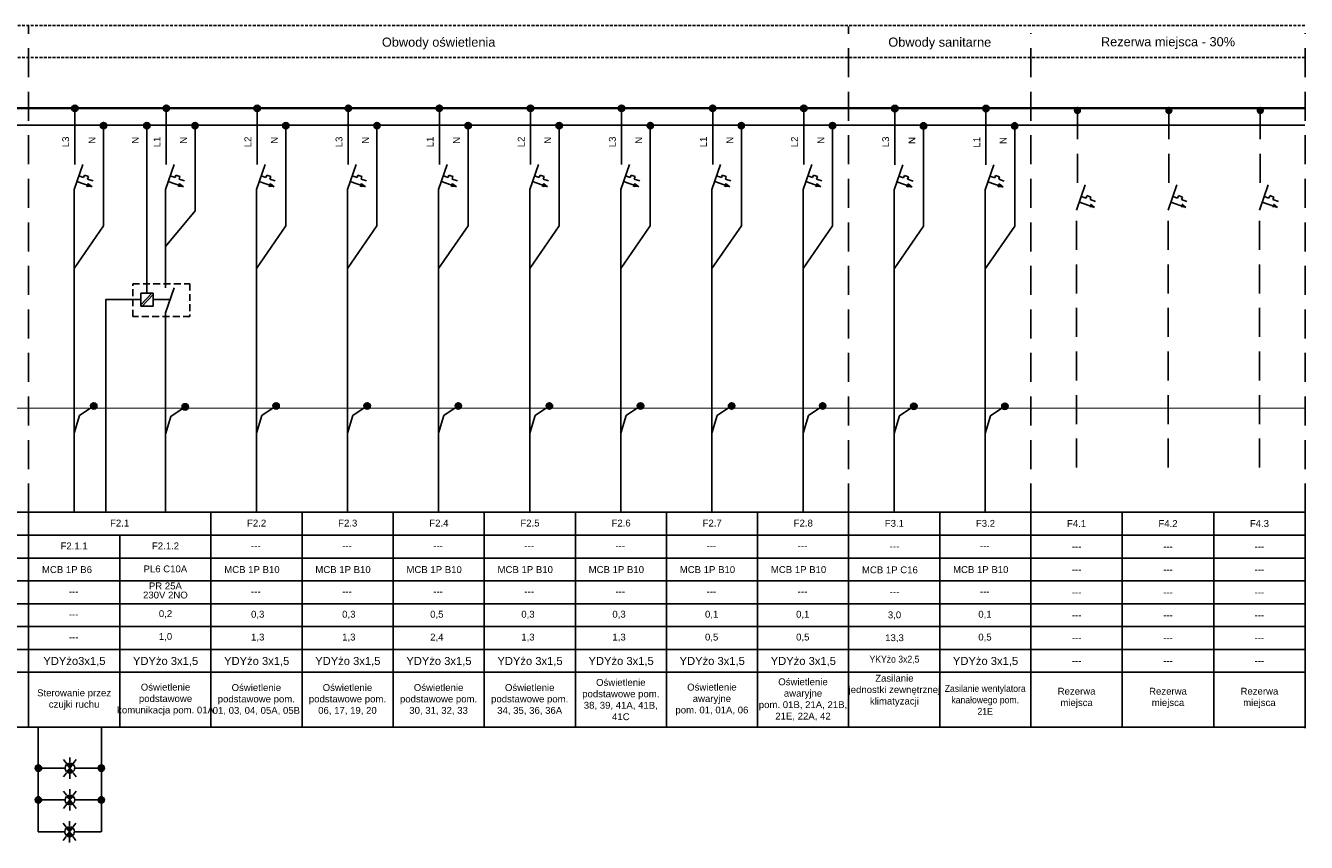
# Model space of a CAD drawing. Header units: millimetres. Extents: x 12 to 1213, y -1133 to 250.
# Tile 13 of 14: x 786 to 1066, y -225 to -46. Entities that reach past the tile are written whole.
import ezdxf

# ---------------------------------------------------------------- set-up
doc = ezdxf.new("R2010")
doc.units = ezdxf.units.MM
for name, pattern in [('DASHED', [0.75, 0.5, -0.25]), ('DASHED2', [9.525, 6.35, -3.175]), ('HIDDEN', [9.525, 6.35, -3.175])]:
    doc.linetypes.add(name, pattern=pattern)
for name, color, linetype in [('_IE_Czujki ruchu ośw', 170, 'Continuous'), ('Blok', 7, 'Continuous'), ('XE_opisy', 7, 'Continuous')]:
    doc.layers.add(name, color=color, linetype=linetype)
doc.layers.add('elektryka', color=7, linetype='Continuous', true_color=0x000000)
doc.styles.get("Standard").update_dxf_attribs({"font": 'ARIAL.TTF'})
doc.styles.add('STYLE2', font='arial.ttf', dxfattribs={"height": 2.5})

# ---------------------------------------------------------------- blocks, each defined once
blk = doc.blocks.new('Czujka ruchu sufitowa')
at = {"layer": '_IE_Czujki ruchu ośw'}
for points in [[(3278, 380.4), (3285.5, 373), (3278, 365.5, -0.414214)], [(3293, 380.4), (3285.5, 373), (3293, 365.5, 0.414214)]]:
    blk.add_hatch(color=170, dxfattribs=at).paths.add_polyline_path(points)
at = {"layer": '_IE_Czujki ruchu ośw', "color": 170}
for p, q in [((3272.9, 373), (3262.1, 373)), ((3275.3, 380.4), (3266.6, 386.7)), ((3275.3, 365.5), (3266.6, 359.2)), ((3285.5, 373), (3278, 380.4)), ((3278, 365.5), (3285.5, 373)), ((3285.5, 373), (3293, 380.4)), ((3293, 365.5), (3285.5, 373)), ((3295.7, 380.4), (3304.4, 386.7)), ((3295.7, 365.5), (3304.4, 359.2)), ((3298.1, 373), (3308.9, 373))]:
    blk.add_line(p, q, dxfattribs=at)
for start, end in [(90, 270), (270, 90)]:
    blk.add_arc((3285.5, 373), 10.6, start, end, dxfattribs=at)
blk = doc.blocks.new('rez')
at = {"layer": 'XE_opisy', "linetype": 'Continuous'}
blk.add_hatch(color=7, dxfattribs=at).paths.add_polyline_path([(420.01, 277.67, 1), (420.01, 279.29, 1)])
at = {"layer": 'XE_opisy'}
blk.add_hatch(color=7, dxfattribs=at).paths.add_polyline_path([(423.75, 257.25), (422.63, 257.25), (422.88, 257.96)])
at = {"layer": 'XE_opisy', "color": 7, "linetype": 'DASHED2'}
for p, q in [((419.99, 278.54), (419.99, 262.24)), ((419.82, 200.35), (419.82, 256.69))]:
    blk.add_line(p, q, dxfattribs=at)
at = {"layer": 'XE_opisy', "color": 7}
for p, q in [((419.82, 256.69), (421.72, 262.17)), ((423.53, 257.33), (420.43, 258.41)), ((421.9, 259.28), (420.86, 259.64)), ((422.09, 259.82), (421.9, 259.28)), ((422.97, 259.52), (422.09, 259.84)), ((422.78, 258.97), (422.97, 259.52)), ((423.96, 258.56), (422.78, 258.97)), ((423.75, 257.25), (422.88, 257.96))]:
    blk.add_line(p, q, dxfattribs=at)

msp = doc.modelspace()

# ---------------------------------------------------------------- hatches: boundary and pattern name
h = msp.add_hatch(color=256)
h.dxf.hatch_style = 1
edge = h.paths.add_edge_path()
edge.add_arc((796.78, -63.99), 0.7, 0, 360)
h = msp.add_hatch(color=256)
h.dxf.hatch_style = 1
edge = h.paths.add_edge_path()
edge.add_arc((816.78, -63.99), 0.7, 0, 360)
h = msp.add_hatch(color=256)
h.dxf.hatch_style = 1
edge = h.paths.add_edge_path()
edge.add_arc((816.78, -63.99), 0.7, 0, 360)
h = msp.add_hatch(color=256)
h.dxf.hatch_style = 1
edge = h.paths.add_edge_path()
edge.add_arc((836.66, -63.99), 0.7, 0, 360)
h = msp.add_hatch(color=256)
h.dxf.hatch_style = 1
edge = h.paths.add_edge_path()
edge.add_arc((856.59, -63.99), 0.7, 0, 360)
h = msp.add_hatch(color=256)
h.dxf.hatch_style = 1
edge = h.paths.add_edge_path()
edge.add_arc((876.52, -63.99), 0.7, 0, 360)
h = msp.add_hatch(color=256)
h.dxf.hatch_style = 1
edge = h.paths.add_edge_path()
edge.add_arc((896.45, -63.99), 0.7, 0, 360)
h = msp.add_hatch(color=256)
h.dxf.hatch_style = 1
edge = h.paths.add_edge_path()
edge.add_arc((916.38, -63.99), 0.7, 0, 360)
h = msp.add_hatch(color=256)
h.dxf.hatch_style = 1
edge = h.paths.add_edge_path()
edge.add_arc((936.31, -63.99), 0.7, 0, 360)
h = msp.add_hatch(color=256)
h.dxf.hatch_style = 1
edge = h.paths.add_edge_path()
edge.add_arc((956.24, -63.99), 0.7, 0, 360)
h = msp.add_hatch(color=256)
h.dxf.hatch_style = 1
edge = h.paths.add_edge_path()
edge.add_arc((976.17, -64.05), 0.7, 0, 360)
h = msp.add_hatch(color=256)
h.dxf.hatch_style = 1
edge = h.paths.add_edge_path()
edge.add_arc((996.1, -64.05), 0.7, 0, 360)
h = msp.add_hatch(color=256)
h.dxf.hatch_style = 1
edge = h.paths.add_edge_path()
edge.add_arc((803.06, -67.79), 0.7, 0, 360)
h = msp.add_hatch(color=256)
h.dxf.hatch_style = 1
edge = h.paths.add_edge_path()
edge.add_arc((803.06, -67.79), 0.7, 0, 360)
h = msp.add_hatch(color=256)
h.dxf.hatch_style = 1
edge = h.paths.add_edge_path()
edge.add_arc((812.53, -67.79), 0.7, 0, 360)
h = msp.add_hatch(color=256)
h.dxf.hatch_style = 1
edge = h.paths.add_edge_path()
edge.add_arc((823.06, -67.79), 0.7, 0, 360)
h = msp.add_hatch(color=256)
h.dxf.hatch_style = 1
edge = h.paths.add_edge_path()
edge.add_arc((823.06, -67.79), 0.7, 0, 360)
h = msp.add_hatch(color=256)
h.dxf.hatch_style = 1
edge = h.paths.add_edge_path()
edge.add_arc((842.94, -67.79), 0.7, 0, 360)
h = msp.add_hatch(color=256)
h.dxf.hatch_style = 1
edge = h.paths.add_edge_path()
edge.add_arc((842.94, -67.79), 0.7, 0, 360)
h = msp.add_hatch(color=256)
h.dxf.hatch_style = 1
edge = h.paths.add_edge_path()
edge.add_arc((862.87, -67.79), 0.7, 0, 360)
h = msp.add_hatch(color=256)
h.dxf.hatch_style = 1
edge = h.paths.add_edge_path()
edge.add_arc((862.87, -67.79), 0.7, 0, 360)
h = msp.add_hatch(color=256)
h.dxf.hatch_style = 1
edge = h.paths.add_edge_path()
edge.add_arc((882.8, -67.79), 0.7, 0, 360)
h = msp.add_hatch(color=256)
h.dxf.hatch_style = 1
edge = h.paths.add_edge_path()
edge.add_arc((882.8, -67.79), 0.7, 0, 360)
h = msp.add_hatch(color=256)
h.dxf.hatch_style = 1
edge = h.paths.add_edge_path()
edge.add_arc((902.73, -67.79), 0.7, 0, 360)
h = msp.add_hatch(color=256)
h.dxf.hatch_style = 1
edge = h.paths.add_edge_path()
edge.add_arc((902.73, -67.79), 0.7, 0, 360)
h = msp.add_hatch(color=256)
h.dxf.hatch_style = 1
edge = h.paths.add_edge_path()
edge.add_arc((922.66, -67.79), 0.7, 0, 360)
h = msp.add_hatch(color=256)
h.dxf.hatch_style = 1
edge = h.paths.add_edge_path()
edge.add_arc((922.66, -67.79), 0.7, 0, 360)
h = msp.add_hatch(color=256)
h.dxf.hatch_style = 1
edge = h.paths.add_edge_path()
edge.add_arc((942.59, -67.79), 0.7, 0, 360)
h = msp.add_hatch(color=256)
h.dxf.hatch_style = 1
edge = h.paths.add_edge_path()
edge.add_arc((942.59, -67.79), 0.7, 0, 360)
h = msp.add_hatch(color=256)
h.dxf.hatch_style = 1
edge = h.paths.add_edge_path()
edge.add_arc((962.52, -67.79), 0.7, 0, 360)
h = msp.add_hatch(color=256)
h.dxf.hatch_style = 1
edge = h.paths.add_edge_path()
edge.add_arc((962.52, -67.79), 0.7, 0, 360)
h = msp.add_hatch(color=256)
h.dxf.hatch_style = 1
edge = h.paths.add_edge_path()
edge.add_arc((982.45, -67.85), 0.7, 0, 360)
h = msp.add_hatch(color=256)
h.dxf.hatch_style = 1
edge = h.paths.add_edge_path()
edge.add_arc((982.45, -67.85), 0.7, 0, 360)
h = msp.add_hatch(color=256)
h.dxf.hatch_style = 1
edge = h.paths.add_edge_path()
edge.add_arc((1002.38, -67.85), 0.7, 0, 360)
h = msp.add_hatch(color=256)
h.dxf.hatch_style = 1
edge = h.paths.add_edge_path()
edge.add_arc((1002.38, -67.85), 0.7, 0, 360)
h = msp.add_hatch(color=256)
h.dxf.hatch_style = 1
edge = h.paths.add_edge_path()
edge.add_arc((800.92, -129.11), 0.7, 0, 360)
h = msp.add_hatch(color=256)
h.dxf.hatch_style = 1
edge = h.paths.add_edge_path()
edge.add_arc((820.92, -129.31), 0.7, 0, 360)
h = msp.add_hatch(color=256)
h.dxf.hatch_style = 1
edge = h.paths.add_edge_path()
edge.add_arc((840.8, -129.11), 0.7, 0, 360)
h = msp.add_hatch(color=256)
h.dxf.hatch_style = 1
edge = h.paths.add_edge_path()
edge.add_arc((860.73, -129.11), 0.7, 0, 360)
h = msp.add_hatch(color=256)
h.dxf.hatch_style = 1
edge = h.paths.add_edge_path()
edge.add_arc((880.66, -129.11), 0.7, 0, 360)
h = msp.add_hatch(color=256)
h.dxf.hatch_style = 1
edge = h.paths.add_edge_path()
edge.add_arc((900.59, -129.11), 0.7, 0, 360)
h = msp.add_hatch(color=256)
h.dxf.hatch_style = 1
edge = h.paths.add_edge_path()
edge.add_arc((920.52, -129.11), 0.7, 0, 360)
h = msp.add_hatch(color=256)
h.dxf.hatch_style = 1
edge = h.paths.add_edge_path()
edge.add_arc((940.45, -129.11), 0.7, 0, 360)
h = msp.add_hatch(color=256)
h.dxf.hatch_style = 1
edge = h.paths.add_edge_path()
edge.add_arc((960.38, -129.11), 0.7, 0, 360)
h = msp.add_hatch(color=256)
h.dxf.hatch_style = 1
edge = h.paths.add_edge_path()
edge.add_arc((980.31, -129.18), 0.7, 0, 360)
h = msp.add_hatch(color=256)
h.dxf.hatch_style = 1
edge = h.paths.add_edge_path()
edge.add_arc((1000.24, -129.18), 0.7, 0, 360)
h = msp.add_hatch(color=256)
h.dxf.hatch_style = 1
edge = h.paths.add_edge_path()
edge.add_arc((788.8, -208.33), 0.7, 0, 360)
h = msp.add_hatch(color=256)
h.dxf.hatch_style = 1
edge = h.paths.add_edge_path()
edge.add_arc((802.57, -208.33), 0.7, 0, 360)
h = msp.add_hatch(color=256)
h.dxf.hatch_style = 1
edge = h.paths.add_edge_path()
edge.add_arc((788.8, -215.3), 0.7, 0, 360)
h = msp.add_hatch(color=256)
h.dxf.hatch_style = 1
edge = h.paths.add_edge_path()
edge.add_arc((802.57, -215.3), 0.7, 0, 360)
at = {"layer": 'XE_opisy'}
for points in [[(800.54, -81.18), (799.42, -81.19), (799.67, -80.48)], [(820.54, -81.18), (819.42, -81.19), (819.67, -80.48)], [(840.41, -81.18), (839.3, -81.19), (839.54, -80.48)], [(860.35, -81.18), (859.23, -81.19), (859.47, -80.48)], [(880.28, -81.18), (879.16, -81.19), (879.41, -80.48)], [(900.21, -81.18), (899.09, -81.19), (899.34, -80.48)], [(920.14, -81.18), (919.02, -81.19), (919.27, -80.48)], [(940.07, -81.18), (938.95, -81.19), (939.2, -80.48)], [(960, -81.18), (958.88, -81.19), (959.13, -80.48)], [(979.93, -81.25), (978.81, -81.26), (979.06, -80.55)], [(999.86, -81.25), (998.74, -81.26), (998.99, -80.55)]]:
    msp.add_hatch(color=256, dxfattribs=at).paths.add_polyline_path(points)

# ---------------------------------------------------------------- linework, layer by layer
at = {"ltscale": 20}
for p, q in [((788.8, -208.33), (794.63, -208.33)), ((796.74, -208.33), (802.59, -208.33)), ((788.8, -215.3), (794.63, -215.3)), ((796.74, -215.3), (802.59, -215.3)), ((788.73, -222.25), (794.55, -222.25)), ((796.67, -222.25), (802.52, -222.25))]:
    msp.add_line(p, q, dxfattribs=at)
at = {"linetype": 'HIDDEN'}
for points in [[(786.67, -152.44), (786.67, -46.07)], [(966.06, -152.44), (966.06, -46.07)], [(1005.92, -152.44), (1005.92, -47.58)], [(1065.92, -152.44), (1065.92, -47.58)]]:
    msp.add_lwpolyline(points, dxfattribs=at)
for points in [[(812.53, -104.42), (812.53, -67.64)], [(803.52, -152.31), (803.52, -105.82), (811.19, -105.82)], [(796.61, -135.05), (797.79, -131.2), (800.92, -129.11)], [(816.61, -135.25), (817.79, -131.4), (820.92, -129.31)], [(836.49, -135.05), (837.66, -131.2), (840.8, -129.11)], [(856.42, -135.05), (857.59, -131.2), (860.73, -129.11)], [(876.35, -135.05), (877.52, -131.2), (880.66, -129.11)], [(896.28, -135.05), (897.46, -131.2), (900.59, -129.11)], [(916.21, -135.05), (917.39, -131.2), (920.52, -129.11)], [(936.14, -135.05), (937.32, -131.2), (940.45, -129.11)], [(956.07, -135.05), (957.25, -131.2), (960.38, -129.11)], [(976, -135.12), (977.18, -131.26), (980.31, -129.18)], [(995.93, -135.12), (997.11, -131.26), (1000.24, -129.18)], [(47.03, -152.38), (1065.92, -152.38)], [(786.67, -199.44), (786.67, -152.44)], [(826.55, -199.32), (826.55, -152.32)], [(1025.92, -199.5), (1025.92, -152.26)], [(1045.92, -199.5), (1045.92, -152.26)], [(1065.92, -199.62), (1065.92, -152.26)], [(67.03, -157.38), (1065.92, -157.38)], [(806.61, -199.32), (806.61, -157.35)], [(47.03, -162.38), (1065.92, -162.38)], [(67.03, -167.38), (1065.92, -167.38)], [(47.03, -172.38), (1065.92, -172.38)], [(47.03, -177.38), (1065.92, -177.38)], [(47.03, -182.38), (1065.92, -182.38)], [(47.03, -187.38), (1065.92, -187.38)], [(47.03, -199.38), (1065.92, -199.38)]]:
    msp.add_lwpolyline(points)
for centre in [(796.78, -63.99), (816.78, -63.99), (816.78, -63.99), (836.66, -63.99), (856.59, -63.99), (876.52, -63.99), (896.45, -63.99), (916.38, -63.99), (936.31, -63.99), (956.24, -63.99), (976.17, -64.05), (996.1, -64.05), (803.06, -67.79), (803.06, -67.79), (812.53, -67.79), (823.06, -67.79), (823.06, -67.79), (842.94, -67.79), (842.94, -67.79), (862.87, -67.79), (862.87, -67.79), (882.8, -67.79), (882.8, -67.79), (902.73, -67.79), (902.73, -67.79), (922.66, -67.79), (922.66, -67.79), (942.59, -67.79), (942.59, -67.79), (962.52, -67.79), (962.52, -67.79), (982.45, -67.85), (982.45, -67.85), (1002.38, -67.85), (1002.38, -67.85), (800.92, -129.11), (820.92, -129.31), (840.8, -129.11), (860.73, -129.11), (880.66, -129.11), (900.59, -129.11), (920.52, -129.11), (940.45, -129.11), (960.38, -129.11), (980.31, -129.18), (1000.24, -129.18), (788.8, -208.33), (802.57, -208.33), (788.8, -215.3), (802.57, -215.3)]:
    msp.add_circle(centre, 0.7)
at = {"layer": 'Blok', "linetype": 'DASHED2', "ltscale": 0.1}
for p, q in [((47.03, -45.9), (1065.92, -45.9)), ((47.03, -52.9), (1065.92, -52.9))]:
    msp.add_line(p, q, dxfattribs=at)
at = {"layer": 'Blok'}
for points, const_width in [([(47.03, -63.95), (1065.92, -63.95)], 0.55), ([(47.03, -67.68), (1065.92, -67.68)], 0.4), ([(47.03, -129.61), (1065.92, -129.61)], 0.25)]:
    msp.add_lwpolyline(points, dxfattribs=dict(at, const_width=const_width))
at = {"layer": 'elektryka', "color": 7, "linetype": 'DASHED', "ltscale": 3}
for p, q in [((809.44, -102.37), (821.96, -102.37)), ((809.44, -109.56), (809.44, -102.37)), ((821.96, -102.37), (821.96, -109.56)), ((821.96, -109.56), (809.44, -109.56))]:
    msp.add_line(p, q, dxfattribs=at)
at = {"layer": 'elektryka', "color": 7}
for p, q in [((816.61, -108.76), (818.52, -103.28)), ((813.58, -104.42), (811.19, -106.97)), ((813.88, -104.74), (811.49, -107.29)), ((788.73, -199.32), (788.73, -222.25)), ((802.57, -199.32), (802.57, -222.25))]:
    msp.add_line(p, q, dxfattribs=at)
at = {"layer": 'elektryka', "color": 7, "ltscale": 3}
for p, q in [((811.19, -107.29), (811.19, -104.42)), ((811.19, -104.42), (813.88, -104.42)), ((813.88, -104.42), (813.88, -107.29)), ((817.54, -105.82), (813.89, -105.82)), ((813.88, -107.29), (811.19, -107.29))]:
    msp.add_line(p, q, dxfattribs=at)
at = {"layer": 'XE_opisy', "linetype": 'Continuous'}
for p, q in [((796.78, -64.64), (796.78, -76.27)), ((816.78, -64.64), (816.78, -76.27)), ((836.66, -64.64), (836.66, -76.27)), ((856.59, -64.64), (856.59, -76.27)), ((876.52, -64.64), (876.52, -76.27)), ((896.45, -64.64), (896.45, -76.27)), ((916.38, -64.64), (916.38, -76.27)), ((936.31, -64.64), (936.31, -76.27)), ((956.24, -64.64), (956.24, -76.27)), ((976.17, -64.7), (976.17, -76.34)), ((996.1, -64.7), (996.1, -76.34)), ((803.06, -67.64), (803.06, -89.72)), ((823.06, -67.64), (823.06, -86.45)), ((842.94, -67.64), (842.94, -89.72)), ((862.87, -67.64), (862.87, -89.72)), ((882.8, -67.64), (882.8, -89.72)), ((902.73, -67.64), (902.73, -89.72)), ((922.66, -67.64), (922.66, -89.72)), ((942.59, -67.64), (942.59, -89.72)), ((962.52, -67.64), (962.52, -89.72)), ((982.45, -67.7), (982.45, -89.78)), ((1002.38, -67.7), (1002.38, -89.78)), ((796.61, -152.31), (796.61, -81.75)), ((816.61, -103.26), (816.61, -81.75)), ((836.49, -152.31), (836.49, -81.75)), ((856.42, -152.31), (856.42, -81.75)), ((876.35, -152.31), (876.35, -81.75)), ((896.28, -152.31), (896.28, -81.75)), ((916.21, -152.31), (916.21, -81.75)), ((936.14, -152.31), (936.14, -81.75)), ((956.07, -152.31), (956.07, -81.75)), ((976, -152.37), (976, -81.81)), ((995.93, -152.37), (995.93, -81.81)), ((816.61, -152.31), (816.61, -108.75))]:
    msp.add_line(p, q, dxfattribs=at)
at = {"layer": 'XE_opisy'}
for p, q in [((796.61, -81.75), (798.52, -76.27)), ((816.61, -81.75), (818.52, -76.27)), ((836.49, -81.75), (838.39, -76.27)), ((856.42, -81.75), (858.32, -76.27)), ((876.35, -81.75), (878.25, -76.27)), ((896.28, -81.75), (898.18, -76.27)), ((916.21, -81.75), (918.12, -76.27)), ((936.14, -81.75), (938.05, -76.27)), ((956.07, -81.75), (957.98, -76.27)), ((976, -81.81), (977.91, -76.33)), ((995.93, -81.81), (997.84, -76.33)), ((800.32, -81.11), (797.22, -80.03)), ((798.69, -79.16), (797.65, -78.8)), ((798.88, -78.61), (798.69, -79.16)), ((799.76, -78.92), (798.88, -78.6)), ((799.42, -81.19), (799.67, -80.46)), ((799.57, -79.47), (799.76, -78.92)), ((800.75, -79.88), (799.57, -79.47)), ((800.54, -81.18), (799.67, -80.48)), ((820.32, -81.11), (817.22, -80.03)), ((818.69, -79.16), (817.65, -78.8)), ((818.88, -78.61), (818.69, -79.16)), ((819.76, -78.92), (818.88, -78.6)), ((819.42, -81.19), (819.67, -80.46)), ((819.57, -79.47), (819.76, -78.92)), ((820.75, -79.88), (819.57, -79.47)), ((820.54, -81.18), (819.67, -80.48)), ((840.2, -81.11), (837.1, -80.03)), ((838.57, -79.16), (837.53, -78.8)), ((838.76, -78.61), (838.57, -79.16)), ((839.64, -78.92), (838.76, -78.6)), ((839.3, -81.19), (839.55, -80.46)), ((839.45, -79.47), (839.64, -78.92)), ((840.63, -79.88), (839.45, -79.47)), ((840.41, -81.18), (839.54, -80.48)), ((860.13, -81.11), (857.03, -80.03)), ((858.5, -79.16), (857.46, -78.8)), ((858.69, -78.61), (858.5, -79.16)), ((859.57, -78.92), (858.69, -78.6)), ((859.23, -81.19), (859.48, -80.46)), ((859.38, -79.47), (859.57, -78.92)), ((860.56, -79.88), (859.38, -79.47)), ((860.35, -81.18), (859.47, -80.48)), ((880.06, -81.11), (876.96, -80.03)), ((878.43, -79.16), (877.39, -78.8)), ((878.62, -78.61), (878.43, -79.16)), ((879.5, -78.92), (878.62, -78.6)), ((879.16, -81.19), (879.41, -80.46)), ((879.31, -79.47), (879.5, -78.92)), ((880.49, -79.88), (879.31, -79.47)), ((880.28, -81.18), (879.41, -80.48)), ((899.99, -81.11), (896.89, -80.03)), ((898.36, -79.16), (897.32, -78.8)), ((898.55, -78.61), (898.36, -79.16)), ((899.43, -78.92), (898.55, -78.6)), ((899.09, -81.19), (899.34, -80.46)), ((899.24, -79.47), (899.43, -78.92)), ((900.42, -79.88), (899.24, -79.47)), ((900.21, -81.18), (899.34, -80.48)), ((919.92, -81.11), (916.82, -80.03)), ((918.29, -79.16), (917.25, -78.8)), ((918.48, -78.61), (918.29, -79.16)), ((919.36, -78.92), (918.48, -78.6)), ((919.02, -81.19), (919.27, -80.46)), ((919.17, -79.47), (919.36, -78.92)), ((920.35, -79.88), (919.17, -79.47)), ((920.14, -81.18), (919.27, -80.48)), ((939.85, -81.11), (936.75, -80.03)), ((938.22, -79.16), (937.18, -78.8)), ((938.41, -78.61), (938.22, -79.16)), ((939.29, -78.92), (938.41, -78.6)), ((938.95, -81.19), (939.2, -80.46)), ((939.1, -79.47), (939.29, -78.92)), ((940.28, -79.88), (939.1, -79.47)), ((940.07, -81.18), (939.2, -80.48)), ((959.78, -81.11), (956.68, -80.03)), ((958.15, -79.16), (957.11, -78.8)), ((958.34, -78.61), (958.15, -79.16)), ((959.22, -78.92), (958.34, -78.6)), ((958.88, -81.19), (959.14, -80.46)), ((959.03, -79.47), (959.22, -78.92)), ((960.21, -79.88), (959.03, -79.47)), ((960, -81.18), (959.13, -80.48)), ((979.71, -81.17), (976.61, -80.09)), ((978.08, -79.22), (977.04, -78.86)), ((978.27, -78.68), (978.08, -79.22)), ((979.15, -78.98), (978.27, -78.66)), ((978.81, -81.26), (979.07, -80.52)), ((978.96, -79.53), (979.15, -78.98)), ((980.14, -79.94), (978.96, -79.53)), ((979.93, -81.25), (979.06, -80.55)), ((999.64, -81.17), (996.54, -80.09)), ((998.02, -79.22), (996.97, -78.86)), ((998.21, -78.68), (998.02, -79.22)), ((999.08, -78.98), (998.2, -78.66)), ((998.74, -81.26), (999, -80.52)), ((998.89, -79.53), (999.08, -78.98)), ((1000.07, -79.94), (998.89, -79.53)), ((999.86, -81.25), (998.99, -80.55)), ((823.06, -86.45), (816.61, -94.22)), ((803.06, -89.72), (796.61, -99.06)), ((842.94, -89.72), (836.49, -99.06)), ((862.87, -89.72), (856.42, -99.06)), ((882.8, -89.72), (876.35, -99.06)), ((902.73, -89.72), (896.28, -99.06)), ((922.66, -89.72), (916.21, -99.06)), ((942.59, -89.72), (936.14, -99.06)), ((962.52, -89.72), (956.07, -99.06)), ((982.45, -89.78), (976, -99.13)), ((1002.38, -89.78), (995.93, -99.13))]:
    msp.add_line(p, q, dxfattribs=at)
at = {"layer": 'XE_opisy', "linetype": 'Continuous'}
for points in [[(846.48, -152.37), (846.48, -199.32)], [(866.41, -152.37), (866.41, -199.32)], [(886.34, -152.37), (886.34, -199.32)], [(906.27, -152.37), (906.27, -199.32)], [(926.2, -152.37), (926.2, -199.32)], [(946.13, -152.37), (946.13, -199.32)], [(966.06, -152.37), (966.06, -199.32)], [(985.99, -152.44), (985.99, -199.38)], [(1005.92, -152.44), (1005.92, -199.38)]]:
    msp.add_lwpolyline(points, dxfattribs=at)

# ---------------------------------------------------------------- block references
at = {"layer": '_IE_Czujki ruchu ośw', "xscale": 0.1, "yscale": 0.1, "zscale": 0.1, "rotation": 270}
for p in [(758.39, 120.23), (758.39, 113.25), (758.32, 106.3)]:
    msp.add_blockref('Czujka ruchu sufitowa', p, dxfattribs=at)
at = {"layer": 'XE_opisy'}
for p in [(596.1, -342.94), (616.1, -342.94), (636.1, -342.94)]:
    msp.add_blockref('rez', p, dxfattribs=at)

# ---------------------------------------------------------------- texts
for s, width, heights, insert, char_height, attachment_point in [('\\pxqc;Obwody oświetlenia', 179.3908, [6.8], (786.67, -49.82), 2, 4), ('\\pxqc;Obwody sanitarne', 39.8608, [6.8], (966.06, -49.82), 2, 4), ('\\pxqc;Rezerwa miejsca - 30%', 60, [0], (1005.92, -48.43), 2, 1), ('\\pxqc;F4.1', 20, [0], (1005.92, -154.08), 1.5, 1), ('\\pxqc;F4.2', 20, [0], (1025.92, -154.08), 1.5, 1), ('\\pxqc;F4.3', 20, [0], (1045.92, -154.08), 1.5, 1), ('\\pxqc;---', 20, [-1.75], (966.09, -159.04), 1.5, 1), ('\\pxqc;---', 20, [-1.75], (1005.92, -159.07), 1.5, 1), ('\\pxqc;---', 20, [-1.75], (1025.92, -159.07), 1.5, 1), ('\\pxqc;---', 20, [-1.75], (1045.92, -159.07), 1.5, 1), ('\\pxqc;---', 20, [-1.75], (1005.92, -164.1), 1.5, 1), ('\\pxqc;---', 20, [-1.75], (1025.92, -164.1), 1.5, 1), ('\\pxqc;---', 20, [-1.75], (1045.92, -164.1), 1.5, 1), ('\\pxqc;---', 20, [-1.75], (966.09, -169.04), 1.5, 1), ('\\pxqc;---', 20, [-1.75], (1005.92, -169.09), 1.5, 1), ('\\pxqc;---', 20, [-1.75], (1025.92, -169.09), 1.5, 1), ('\\pxqc;---', 20, [-1.75], (1045.92, -169.09), 1.5, 1), ('\\pxqc;3,0', 20, [0], (966.09, -174.06), 1.5, 1), ('\\pxqc;---', 20, [-1.75], (1005.92, -174.09), 1.5, 1), ('\\pxqc;---', 20, [-1.75], (1025.92, -174.09), 1.5, 1), ('\\pxqc;---', 20, [-1.75], (1045.92, -174.09), 1.5, 1), ('\\pxqc;13,3', 20, [0], (966.09, -179.06), 1.5, 1), ('\\pxqc;---', 20, [-1.75], (1005.92, -179.09), 1.5, 1), ('\\pxqc;---', 20, [-1.75], (1025.92, -179.09), 1.5, 1), ('\\pxqc;---', 20, [-1.75], (1045.92, -179.09), 1.5, 1), ('\\pxqc;{\\Q1;\\W0.9;YKYżo 3x2,5}', 20, [0], (966.06, -183.76), 1.5, 1), ('\\pxqc;---', 20, [-1.75], (1005.92, -184.09), 1.5, 1), ('\\pxqc;---', 20, [-1.75], (1025.92, -184.09), 1.5, 1), ('\\pxqc;---', 20, [-1.75], (1045.92, -184.09), 1.5, 1), ('\\pxqc;Zasilanie \\Pjednostki zewnętrznej klimatyzacji', 20, [0], (966.06, -187.92), 1.5, 1), ('\\pxqc;{\\C7;Rezerwa\\Pmiejsca}', 20, [-5.18], (1005.92, -190.76), 1.5, 1), ('\\pxqc;{\\C7;Rezerwa\\Pmiejsca}', 20, [-5.18], (1025.92, -190.76), 1.5, 1), ('\\pxqc;{\\C7;Rezerwa\\Pmiejsca}', 20, [-5.18], (1045.92, -190.76), 1.5, 1)]:
    msp.add_mtext_dynamic_manual_height_columns(s, width=width, gutter_width=12.5, heights=heights, dxfattribs=dict(insert=insert, char_height=char_height, attachment_point=attachment_point))
at = {"char_height": 1.5, "attachment_point": 1, "rotation": 90}
for s, heights, insert in [('\\pxql;L3', [0], (794.01, -72.51)), ('\\pxql;N', [-2], (799.78, -71.75)), ('\\pxql;N', [-2], (809.25, -71.75)), ('\\pxql;L1', [0], (814.01, -72.51)), ('\\pxql;N', [-2], (819.78, -71.75)), ('\\pxql;L2', [0], (833.88, -72.51)), ('\\pxql;N', [-2], (839.66, -71.75)), ('\\pxql;L3', [0], (853.81, -72.51)), ('\\pxql;N', [-2], (859.59, -71.75)), ('\\pxql;L1', [0], (873.74, -72.51)), ('\\pxql;N', [-2], (879.52, -71.75)), ('\\pxql;L2', [0], (893.67, -72.51)), ('\\pxql;N', [-2], (899.45, -71.75)), ('\\pxql;L3', [0], (913.61, -72.51)), ('\\pxql;N', [-2], (919.38, -71.75)), ('\\pxql;L1', [0], (933.54, -72.51)), ('\\pxql;N', [-2], (939.31, -71.75)), ('\\pxql;L2', [0], (953.47, -72.51)), ('\\pxql;N', [-2], (959.24, -71.75)), ('\\pxql;L3', [0], (973.4, -72.51)), ('\\pxql;N', [-2], (979.17, -71.75)), ('\\pxql;N', [-2], (979.17, -71.81)), ('\\pxql;L1', [0], (993.33, -72.58)), ('\\pxql;N', [-2], (999.1, -71.81))]:
    msp.add_mtext_dynamic_manual_height_columns(s, width=11.1231, gutter_width=12.5, heights=heights, dxfattribs=dict(at, insert=insert))
at = {"char_height": 1.5}
for s, insert, width, attachment_point in [('\\pxqc;F2.1', (786.61, -153.98), 39.9391, 1), ('\\pxqc;F2.2', (826.48, -153.98), 20.1219, 1), ('\\pxqc;F2.3', (846.41, -153.98), 20.1219, 1), ('\\pxqc;F2.4', (866.35, -153.98), 20.1219, 1), ('\\pxqc;F2.5', (886.28, -153.98), 20.1219, 1), ('\\pxqc;F2.6', (906.21, -153.98), 20.1219, 1), ('\\pxqc;F2.7', (926.14, -153.98), 20.1219, 1), ('\\pxqc;F2.8', (946.07, -153.98), 20.1219, 1), ('\\pxqc;F3.1', (966, -154.04), 20.1219, 1), ('\\pxqc;F3.2', (985.93, -154.04), 20.1219, 1), ('\\pxqc;F2.1.1', (786.61, -158.98), 20, 1), ('\\pxqc;F2.1.2', (806.61, -158.98), 20, 1), ('\\pxqc;0,2', (806.61, -173.79), 20, 1), ('\\pxqc;1,0', (806.61, -178.79), 20, 1), ('\\A1;\\pxqc;{\\C7;Oświetlenie\\Ppodstawowe \\Pkomunikacja pom. 01A}', (816.61, -193.35), 20, 5), ('\\pxqc;{\\C7;Oświetlenie podstawowe pom. \\P01, 03, 04, 05A, 05B}', (836.48, -193.35), 20, 5), ('\\pxqc;{\\C7;Oświetlenie podstawowe pom. 06, 17, 19, 20}', (856.41, -193.35), 20, 5), ('\\pxqc;{\\C7;Oświetlenie podstawowe pom. 30, 31, 32, 33}', (876.35, -193.35), 20, 5), ('\\pxqc;{\\C7;Oświetlenie podstawowe pom. 34, 35, 36, 36A}', (896.28, -193.35), 20, 5), ('\\pxqc;{\\C7;Oświetlenie podstawowe pom. 38, 39, 41A, 41B, 41C}', (916.21, -193.35), 20, 5), ('\\pxqc;{\\C7;Oświetlenie \\Pawaryjne\\Ppom. 01, 01A, 06}', (936.14, -193.35), 20, 5), ('\\pxqc;{\\C7;Oświetlenie \\Pawaryjne\\Ppom. 01B, 21A, 21B, 21E, 22A, 42}', (956.07, -193.35), 20, 5), ('\\pxqc;{\\W0.9;\\C7;Zasilanie wentylatora kanałowego pom. \\P21E}', (995.93, -193.41), 20, 5), ('\\pxqc;{\\C7;Sterowanie przez czujki ruchu\\P}', (796.61, -193.35), 20, 5)]:
    msp.add_mtext(s, dxfattribs=dict(at, insert=insert, width=width, attachment_point=attachment_point))
at = {"char_height": 1.5, "attachment_point": 1, "style": 'STYLE2'}
for s, insert, width in [('---', (835.32, -158.92), 2.366), ('---', (855.25, -158.92), 2.366), ('---', (875.19, -158.92), 2.366), ('---', (895.12, -158.92), 2.366), ('---', (915.05, -158.92), 2.366), ('---', (934.98, -158.92), 2.366), ('---', (954.91, -158.92), 2.366), ('---', (994.77, -158.92), 2.366), ('MCB 1P B6', (789.58, -164.15), 14.0191), ('\\pxqc;PL6 C10A', (806.61, -164), 19.9391), ('MCB 1P B10', (829.46, -164.15), 14.0191), ('MCB 1P B10', (849.39, -164.15), 14.0191), ('MCB 1P B10', (869.32, -164.15), 14.0191), ('MCB 1P B10', (889.25, -164.15), 14.0191), ('MCB 1P B10', (909.18, -164.15), 14.0191), ('MCB 1P B10', (929.11, -164.15), 14.0191), ('MCB 1P B10', (949.04, -164.15), 14.0191), ('MCB 1P C16', (968.97, -164.21), 14.5739), ('MCB 1P B10', (988.9, -164.15), 14.0191), ('\\pxsm0.8,qc;PR 25A \\P230V 2NO', (806.61, -167.72), 19.9391), ('---', (795.45, -168.92), 2.366), ('---', (835.32, -168.92), 2.366), ('---', (855.25, -168.92), 2.366), ('---', (875.19, -168.92), 2.366), ('---', (895.12, -168.92), 2.366), ('---', (915.05, -168.92), 2.366), ('---', (934.98, -168.92), 2.366), ('---', (954.91, -168.92), 2.366), ('---', (994.77, -168.92), 2.366), ('---', (795.45, -173.92), 2.366), ('0,3', (835.32, -173.92), 2.366), ('0,3', (855.25, -173.92), 2.366), ('0,5', (874.51, -173.92), 2.366), ('0,3', (894.44, -173.92), 2.366), ('0,3', (914.37, -173.92), 2.366), ('0,1', (934.63, -173.92), 2.366), ('0,1', (954.56, -173.92), 2.366), ('0,1', (994.42, -173.92), 2.366), ('1,3', (835.32, -178.92), 2.366), ('1,3', (855.25, -178.92), 2.366), ('2,4', (874.51, -178.92), 2.366), ('1,3', (894.44, -178.92), 2.366), ('1,3', (914.37, -178.92), 2.366), ('0,5', (934.63, -178.92), 2.366), ('0,5', (954.56, -178.92), 2.366), ('0,5', (994.42, -178.92), 2.366), ('---', (795.45, -178.92), 2.366)]:
    msp.add_mtext(s, dxfattribs=dict(at, insert=insert, width=width))
at = {"layer": 'XE_opisy', "linetype": 'Continuous', "char_height": 1.75, "attachment_point": 1, "style": 'STYLE2'}
for s, heights, insert in [('\\pxqc;{\\fArial|b0|i0|c238|p34;YDYżo3x1,5}', [-2.1], (786.68, -184.02)), ('\\pxqc;{\\fArial|b0|i0|c238|p34;YDYżo 3x1,5}', [0], (806.62, -184.02)), ('\\pxqc;{\\fArial|b0|i0|c238|p34;YDYżo 3x1,5}', [0], (826.56, -184.02)), ('\\pxqc;{\\fArial|b0|i0|c238|p34;YDYżo 3x1,5}', [0], (846.49, -184.02)), ('\\pxqc;{\\fArial|b0|i0|c238|p34;YDYżo 3x1,5}', [0], (866.42, -184.02)), ('\\pxqc;{\\fArial|b0|i0|c238|p34;YDYżo 3x1,5}', [0], (886.35, -184.02)), ('\\pxqc;{\\fArial|b0|i0|c238|p34;YDYżo 3x1,5}', [0], (906.28, -184.02)), ('\\pxqc;{\\fArial|b0|i0|c238|p34;YDYżo 3x1,5}', [0], (926.21, -184.02)), ('\\pxqc;{\\fArial|b0|i0|c238|p34;YDYżo 3x1,5}', [0], (946.14, -184.02)), ('\\pxqc;{\\fArial|b0|i0|c238|p34;YDYżo 3x1,5}', [0], (986, -184.02))]:
    msp.add_mtext_dynamic_manual_height_columns(s, width=20, gutter_width=12.5, heights=heights, dxfattribs=dict(at, insert=insert))

doc.saveas('drawing.dxf')
